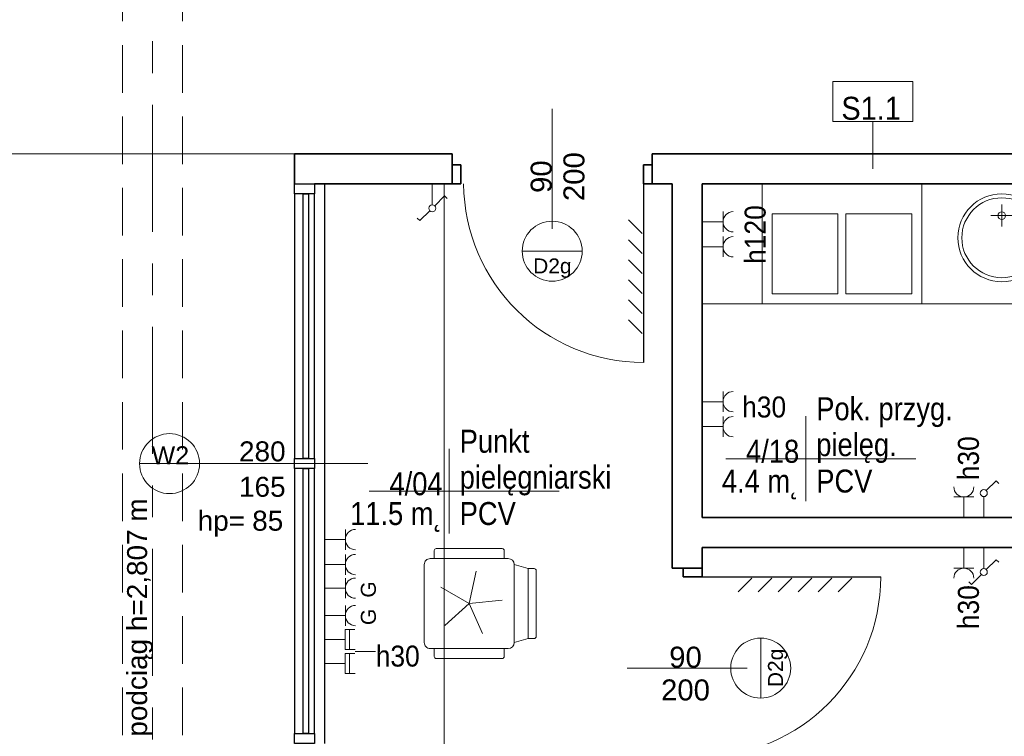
# Model space of a CAD drawing. Header units: centimetres. Extents: x 101 to 4622, y -1383 to 1498.
# Tile 48 of 68: x 2931 to 3423, y 31 to 390. Entities that reach past the tile are written whole.
import ezdxf

# ---------------------------------------------------------------- set-up
doc = ezdxf.new("R2010")
doc.units = ezdxf.units.CM
for name, pattern in [('Dash', [30, 15, -15]), ('Oś', [111.125, 63.5, -15.875, 15.875, -15.875]), ('Ukryte', [35.719, 23.8125, -11.9065])]:
    doc.linetypes.add(name, pattern=pattern)
for name, color, linetype, lineweight in [('A-ANNO-NOTE', 131, 'Continuous', 18), ('A-AREA', 32, 'Continuous', 18), ('A-AREA-IDEN', 2, 'Continuous', 18), ('A-DETL', 90, 'Continuous', 9), ('A-DETL-GENF', 92, 'Continuous', 18), ('A-DETL-HDLN', 90, 'Ukryte', 18), ('A-DETL-MEDM', 33, 'Continuous', 35), ('A-DOOR', 31, 'Continuous', 25), ('A-DOOR-IDEN', 31, 'Continuous', 18), ('A-GLAZ', 151, 'Continuous', 25), ('A-GLAZ-IDEN', 152, 'Continuous', 18), ('A-WALL', 113, 'Continuous', 25), ('A-WALL-IDEN', 211, 'Continuous', 18), ('E-ELE-QPM-IDEN', 2, 'Continuous', 18), ('E-ELEC-EQPM', 71, 'Continuous', 18), ('G-ANNO-TEXT', 231, 'Continuous', 18), ('I-FURN', 30, 'Continuous', 18), ('P-SANR-FIXT', 6, 'Continuous', 18), ('S-GRID', 1, 'Continuous', 18)]:
    doc.layers.add(name, color=color, linetype=linetype, lineweight=lineweight)
doc.styles.add('Arial_1', font='arial.ttf', dxfattribs={"height": 7.5})
doc.styles.add('Arial_10', font='arial.ttf', dxfattribs={"height": 0.2})
doc.styles.add('Arial_11', font='arial.ttf', dxfattribs={"height": 9})
doc.styles.add('Arial_13', font='arial.ttf', dxfattribs={"width": 0.9, "height": 10.5})
doc.styles.add('Arial_4', font='arial.ttf', dxfattribs={"width": 0.85, "height": 11.5})
doc.styles.add('Arial_5', font='arial.ttf', dxfattribs={"height": 10})
doc.styles.add('Arial_6', font='arial.ttf', dxfattribs={"width": 0.9, "height": 11.5})
doc.styles.add('Arial_7', font='arial.ttf', dxfattribs={"height": 10.5})

# ---------------------------------------------------------------- blocks, each defined once
blk = doc.blocks.new('DRZWI 1S - Drzwi 90 glass-1364000-4_piętro II PT - projektowany - PPOŻ B')
at = {"layer": 'A-DETL-GENF'}
for p, q in [((-50, 2), (-45.7, 2)), ((-50, -7.5), (-50, 2)), ((-45.7, 2), (-45.7, -7.5)), ((45.7, 2), (50, 2)), ((45.7, -7.5), (45.7, 2)), ((50, 2), (50, -7.5)), ((-45.7, -7.5), (-50, -7.5)), ((50, -7.5), (45.7, -7.5))]:
    blk.add_line(p, q, dxfattribs=at)
at = {"layer": 'A-DETL-MEDM'}
for p, q in [((-50, -7.5), (-50, 2)), ((-50, 2), (-45.7, 2)), ((-45.7, 2), (-45.7, -7.5)), ((45.7, 2), (45.7, -7.5)), ((50, 2), (45.7, 2)), ((50, -7.5), (50, 2)), ((-45.7, -7.5), (-50, -7.5)), ((45.7, -7.5), (50, -7.5))]:
    blk.add_line(p, q, dxfattribs=at)
at = {"layer": 'A-DOOR', "lineweight": 18}
blk.add_line((0, -30), (0, 30), dxfattribs=at)
at = {"layer": 'A-DOOR'}
for p, q in [((45.7, -7.5), (45.7, -96.89)), ((38.16, -25.53), (45, -32.37)), ((38.16, -35.53), (45, -42.37)), ((38.16, -45.53), (45, -52.37)), ((38.16, -55.53), (45, -62.37)), ((38.16, -65.53), (45, -72.37)), ((38.16, -75.53), (45, -82.37))]:
    blk.add_line(p, q, dxfattribs=at)
at = {"layer": 'A-DOOR', "lineweight": 18}
blk.add_arc((45.7, -6.89), 90, 180.3907, 270, dxfattribs=at)
blk = doc.blocks.new('umywalka okrągła d _44cm stal nierdzewna - Type 1-1334137-4_piętro II PT - projektowany - PPOŻ B')
at = {"layer": 'P-SANR-FIXT'}
for p, q in [((12.5, 17.93), (12.5, 28.93)), ((7, 23.43), (18, 23.43))]:
    blk.add_line(p, q, dxfattribs=at)
for centre, radius in [((12.5, 34.5), 22), ((12.5, 34.5), 20), ((12.5, 23.43), 1.9)]:
    blk.add_circle(centre, radius, dxfattribs=at)
blk = doc.blocks.new('Blat - Blat-1391748-4_piętro II PT - projektowany - PPOŻ B')
at = {"layer": 'I-FURN'}
blk.add_line((265, -60), (0, -60), dxfattribs=at)
blk = doc.blocks.new('zlewozmywak dwukomorowy - Type 1-1334138-4_piętro II PT - projektowany - PPOŻ B')
at = {"layer": 'P-SANR-FIXT'}
for p, q in [((52.5, 67.5), (-27.5, 67.5)), ((-27.5, 67.5), (-27.5, 7.5)), ((52.5, 7.5), (52.5, 67.5)), ((10.5, 62.5), (-22.5, 62.5)), ((-22.5, 62.5), (-22.5, 22.5)), ((10.5, 22.5), (10.5, 62.5)), ((47.5, 62.5), (14.5, 62.5)), ((14.5, 62.5), (14.5, 22.5)), ((47.5, 22.5), (47.5, 62.5)), ((-22.5, 22.5), (10.5, 22.5)), ((14.5, 22.5), (47.5, 22.5))]:
    blk.add_line(p, q, dxfattribs=at)
blk = doc.blocks.new('Blat - Blat-1247100-4_piętro II PT - projektowany - PPOŻ B')
at = {"layer": 'I-FURN'}
blk.add_line((590, 60), (0, 60), dxfattribs=at)
blk = doc.blocks.new('Aluminum_Exterior_Window_-_Double - 280 x 165 cm-1494231-4_piętro II PT - projektowany - PPOŻ B')
at = {"layer": 'A-GLAZ'}
for p, q in [((-137.16, -0.16), (-132.16, -0.16)), ((-137.16, -10.16), (-137.16, -0.16)), ((-132.16, -0.16), (-132.16, -10.16)), ((0.34, -0.16), (-132.16, -0.16)), ((-132.16, -3.17), (0.34, -3.17)), ((-132.16, -5.71), (-132.16, -3.17)), ((0.34, -0.16), (5.34, -0.16)), ((0.34, -10.16), (0.34, -0.16)), ((0.34, -3.17), (0.34, -5.71)), ((5.34, -0.16), (5.34, -10.16)), ((137.84, -0.16), (5.34, -0.16)), ((5.34, -3.17), (137.84, -3.17)), ((5.34, -5.71), (5.34, -3.17)), ((137.84, -0.16), (142.84, -0.16)), ((137.84, -10.16), (137.84, -0.16)), ((137.84, -3.17), (137.84, -5.71)), ((142.84, -0.16), (142.84, -10.16)), ((0.34, -5.71), (-132.16, -5.71)), ((137.84, -5.71), (5.34, -5.71)), ((-132.16, -10.16), (-137.16, -10.16)), ((-132.16, -10.16), (0.34, -10.16)), ((5.34, -10.16), (0.34, -10.16)), ((5.34, -10.16), (137.84, -10.16)), ((142.84, -10.16), (137.84, -10.16))]:
    blk.add_line(p, q, dxfattribs=at)
blk = doc.blocks.new('krzesło obrotowe - krzesło obrotowe-817701-4_piętro II PT - projektowany - PPOŻ B')
at = {"layer": 'I-FURN'}
for p, q in [((-17.5, 22.5), (-17.5, 26.5)), ((16.5, 27.5), (-16.5, 27.5)), ((17.5, 22.5), (17.5, 26.5)), ((19.5, 22.5), (-19.5, 22.5)), ((-33.5, 16.5), (-33.5, -16.5)), ((-32.5, 17.5), (-29.5, 17.5)), ((-29.5, 17.5), (-22.5, 19.5)), ((-29.5, 17.5), (-29.5, -17.5)), ((-22.5, 19.5), (-22.5, -19.5)), ((-6.71, 15.07), (0, 0)), ((22.5, -19.5), (22.5, 19.5)), ((0, 0), (12.26, 11.04)), ((0, 0), (-16.41, -1.72)), ((-3.43, -16.14), (0, 0)), ((0, 0), (14.29, -8.25)), ((-29.5, -17.5), (-32.5, -17.5)), ((-22.5, -19.5), (-29.5, -17.5)), ((-19.5, -22.5), (19.5, -22.5)), ((-17.5, -22.5), (-17.5, -26.5)), ((17.5, -22.5), (17.5, -26.5)), ((-16.5, -27.5), (16.5, -27.5))]:
    blk.add_line(p, q, dxfattribs=at)
for centre, radius, start, end in [((-16.5, 26.5), 1, 90, 180), ((16.5, 26.5), 1, 0, 90), ((-19.5, 19.5), 3, 90, 180), ((19.5, 19.5), 3, 360, 90), ((-32.5, 16.5), 1, 90, 180), ((-32.5, -16.5), 1, 180, 270), ((-19.5, -19.5), 3, 180, 270), ((19.5, -19.5), 3, 270, 0), ((-16.5, -26.5), 1, 180, 270), ((16.5, -26.5), 1, 270, 0)]:
    blk.add_arc(centre, radius, start, end, dxfattribs=at)
blk = doc.blocks.new('Przełącznik schodowy - Type 1-1452447-4_piętro II PT - projektowany - PPOŻ B')
at = {"layer": 'E-ELEC-EQPM'}
for p, q in [((13.74, 20.98), (18.68, 25.93)), ((18.68, 25.93), (19.99, 24.62)), ((6.32, 13.57), (5.01, 14.88)), ((11.26, 18.51), (6.32, 13.57)), ((12.5, 18), (12.5, 7.5))]:
    blk.add_line(p, q, dxfattribs=at)
blk.add_circle((12.5, 19.75), 1.75, dxfattribs=at)
blk = doc.blocks.new('Przełącznik jednobiegunowy - Type 1-1452195-4_piętro II PT - projektowany - PPOŻ B')
at = {"layer": 'E-ELEC-EQPM'}
for p, q in [((13.74, 20.98), (18.68, 25.93)), ((18.68, 25.93), (19.99, 24.62)), ((12.5, 18), (12.5, 7.5))]:
    blk.add_line(p, q, dxfattribs=at)
blk.add_circle((12.5, 19.75), 1.75, dxfattribs=at)
blk = doc.blocks.new('gniazdo  IT wielokrotne - 30-1473242-4_piętro II PT - projektowany - PPOŻ B')
at = {"layer": 'E-ELEC-EQPM'}
for p, q in [((7.5, 22.71), (7.5, 17.83)), ((7.5, 20.03), (17.5, 20.03)), ((17.5, 17.83), (17.5, 22.88)), ((19.5, 22.71), (19.5, 17.83)), ((19.5, 20.03), (29.5, 20.03)), ((29.5, 17.83), (29.5, 22.88)), ((7.5, 17.83), (17.5, 17.83)), ((12.5, 17.83), (12.5, 7.5)), ((19.5, 17.83), (29.5, 17.83)), ((24.5, 17.83), (24.5, 7.5))]:
    blk.add_line(p, q, dxfattribs=at)
blk = doc.blocks.new('gniazdo elektryczne wielokrotne_gwarantowane - E1_30-1473304-4_piętro II PT - projektowany - PPOŻ B')
at = {"layer": 'E-ELEC-EQPM'}
for p, q in [((17.58, 18), (7.42, 18)), ((12.5, 18), (12.5, 7.5)), ((31.3, 18), (21.13, 18)), ((26.22, 18), (26.22, 7.5))]:
    blk.add_line(p, q, dxfattribs=at)
for centre in [(12.5, 23.08), (26.22, 23.08)]:
    blk.add_arc(centre, 5.08, 180, 0, dxfattribs=at)
blk = doc.blocks.new('gniazdo elektryczne wielokrotne - 30-1473356-4_piętro II PT - projektowany - PPOŻ B')
at = {"layer": 'E-ELEC-EQPM'}
for p, q in [((17.58, 18), (7.42, 18)), ((12.5, 18), (12.5, 7.5)), ((30.08, 18), (19.92, 18)), ((25, 18), (25, 7.5))]:
    blk.add_line(p, q, dxfattribs=at)
for centre in [(12.5, 23.08), (25, 23.08)]:
    blk.add_arc(centre, 5.08, 180, 0, dxfattribs=at)
blk = doc.blocks.new('gniazdo elektryczne pojedyncze - 30-1473552-4_piętro II PT - projektowany - PPOŻ B')
at = {"layer": 'E-ELEC-EQPM'}
for p, q in [((17.5, 17.83), (7.5, 17.83)), ((12.5, 17.83), (12.5, 7.5))]:
    blk.add_line(p, q, dxfattribs=at)
blk.add_arc((12.5, 22.83), 5, 180, 0, dxfattribs=at)
blk = doc.blocks.new('gniazdo elektryczne wielokrotne - 120-1473784-4_piętro II PT - projektowany - PPOŻ B')
at = {"layer": 'E-ELEC-EQPM'}
for p, q in [((17.58, 18), (7.42, 18)), ((12.5, 18), (12.5, 7.5)), ((30.08, 18), (19.92, 18)), ((25, 18), (25, 7.5))]:
    blk.add_line(p, q, dxfattribs=at)
for centre in [(12.5, 23.08), (25, 23.08)]:
    blk.add_arc(centre, 5.08, 180, 0, dxfattribs=at)
blk = doc.blocks.new('METKA_POMIESZCZENIA1 - Rozbudowana - bez ramki-1409110-4_piętro II PT - projektowany - PPOŻ B')
at = {"layer": 'A-AREA-IDEN'}
for p, q in [((0, 0.425), (0, 0)), ((-0.8, 0), (1.1, 0)), ((0, 0), (0, -0.425))]:
    blk.add_line(p, q, dxfattribs=at)
blk = doc.blocks.new('ET sciana_AT7 - 10mm-838066-4_piętro II PT - projektowany - PPOŻ B')
at = {"layer": 'A-WALL-IDEN'}
for p, q in [((-0.4, 0.196875), (0.4, 0.196875)), ((-0.4, -0.203125), (-0.4, 0.196875)), ((0.4, 0.196875), (0.4, -0.203125)), ((-0.4, -0.203125), (0.4, -0.203125))]:
    blk.add_line(p, q, dxfattribs=at)
blk = doc.blocks.new('etykieta drzwi wymiar i kategoria - etykieta drzwi 1S dół - krótka-1350612-4_piętro II PT - projektowany - PPOŻ B')
at = {"layer": 'A-DOOR-IDEN'}
for p, q in [((0, 0), (0, -0.8984)), ((-0.3, -1.1984), (0.3, -1.1984))]:
    blk.add_line(p, q, dxfattribs=at)
blk.add_circle((0, -1.1984), 0.3, dxfattribs=at)
blk = doc.blocks.new('Okno_LD_typ 100 - --862013-4_piętro II PT - projektowany - PPOŻ B')
at = {"layer": 'A-GLAZ-IDEN'}
blk.add_line((0, 1.8925), (0, -0.3919), dxfattribs=at)
blk.add_circle((0, -0.0919), 0.3, dxfattribs=at)
at = {"layer": 'A-GLAZ-IDEN', "insert": (0.4711, 0.6634), "char_height": 0.2, "width": 0.48783, "attachment_point": 3, "rotation": 90, "line_spacing_factor": 0.936439, "style": 'Arial_10', "bg_fill": 3, "box_fill_scale": 1.25, "bg_fill_color": 256, "bg_fill_true_color": 13158600, "bg_fill_transparency": 0}
blk.add_mtext('\\pxqr,t6.35,12.7,19.05,25.4,31.75,38.1,44.45,50.8,57.15,63.5,69.85,76.2,82.55,88.9,95.25,101.6,107.95,114.3,120.65,127,133.35,139.7,146.05,152.4,158.75,165.1,171.45,177.8,184.15,190.5,196.85,203.2;{hp= }', dxfattribs=at)

msp = doc.modelspace()

# ---------------------------------------------------------------- linework, layer by layer
at = {"layer": 'A-AREA'}
msp.add_line((2768.04, 322.62), (3068.04, 322.62), dxfattribs=at)
at = {"layer": 'A-DETL-HDLN'}
for p, q in [((2982.04, 555.62), (2982.04, -530.38)), ((3012.04, 555.62), (3012.04, -530.38))]:
    msp.add_line(p, q, dxfattribs=at)
at = {"layer": 'A-WALL', "color": 7, "lineweight": 35}
for p, q in [((3068.04, 322.62), (3068.04, 307.62)), ((3147.04, 322.62), (3068.04, 322.62)), ((3147.04, 317.12), (3147.04, 322.62)), ((3751.34, 322.62), (3247.04, 322.62)), ((3247.04, 322.62), (3247.04, 317.12)), ((3078.04, 307.62), (3147.04, 307.62)), ((3247.04, 307.62), (3257.04, 307.62)), ((3257.04, 307.62), (3257.04, 115.32)), ((3272.04, 307.62), (3724.04, 307.62)), ((3272.04, 140.62), (3272.04, 307.62)), ((3427.04, 140.62), (3272.04, 140.62)), ((3272.04, 115.32), (3272.04, 125.62)), ((3272.04, 125.62), (3427.04, 125.62)), ((3257.04, 115.32), (3262.54, 115.32))]:
    msp.add_line(p, q, dxfattribs=at)
at = {"layer": 'A-WALL'}
msp.add_line((3083.04, 307.62), (3083.04, 27.62), dxfattribs=at)
at = {"layer": 'A-WALL-IDEN'}
msp.add_line((3357.52, 315.12), (3357.52, 338.76), dxfattribs=at)
at = {"layer": 'E-ELE-QPM-IDEN'}
msp.add_line((3098.42, 73.62), (3108.59, 73.62), dxfattribs=at)
at = {"layer": 'S-GRID', "linetype": 'Oś'}
msp.add_line((2997.04, -1383.2), (2997.04, 1438.12), dxfattribs=at)

# ---------------------------------------------------------------- block references
at = {"layer": 'A-AREA-IDEN', "xscale": 49.99999999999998, "yscale": 49.99999999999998, "zscale": 49.99999999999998}
for p in [(3323.98, 170.08), (3145.54, 153.84)]:
    msp.add_blockref('METKA_POMIESZCZENIA1 - Rozbudowana - bez ramki-1409110-4_piętro II PT - projektowany - PPOŻ B', p, dxfattribs=at)
at = {"layer": 'A-DOOR'}
msp.add_blockref('DRZWI 1S - Drzwi 90 glass-1364000-4_piętro II PT - projektowany - PPOŻ B', (3197.04, 315.12), dxfattribs=at)
at = {"layer": 'A-DOOR', "rotation": 89.99999999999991}
msp.add_blockref('DRZWI 1S - Drzwi 90 glass-1364000-4_piętro II PT - projektowany - PPOŻ B', (3264.54, 65.32), dxfattribs=at)
at = {"layer": 'A-DOOR-IDEN', "xscale": 49.99999999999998, "yscale": 49.99999999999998, "zscale": 49.99999999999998}
msp.add_blockref('etykieta drzwi wymiar i kategoria - etykieta drzwi 1S dół - krótka-1350612-4_piętro II PT - projektowany - PPOŻ B', (3197.04, 333.84), dxfattribs=at)
at = {"layer": 'A-DOOR-IDEN', "xscale": 49.99999999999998, "yscale": 49.99999999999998, "zscale": 49.99999999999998, "rotation": 90.00000000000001}
msp.add_blockref('etykieta drzwi wymiar i kategoria - etykieta drzwi 1S dół - krótka-1350612-4_piętro II PT - projektowany - PPOŻ B', (3241.46, 65.32), dxfattribs=at)
at = {"layer": 'A-GLAZ', "rotation": 269.9999999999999}
msp.add_blockref('Aluminum_Exterior_Window_-_Double - 280 x 165 cm-1494231-4_piętro II PT - projektowany - PPOŻ B', (3078.2, 170.46), dxfattribs=at)
at = {"layer": 'A-WALL-IDEN', "xscale": 49.99999999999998, "yscale": 49.99999999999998, "zscale": 49.99999999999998}
msp.add_blockref('ET sciana_AT7 - 10mm-838066-4_piętro II PT - projektowany - PPOŻ B', (3357.52, 348.91), dxfattribs=at)
at = {"layer": 'E-ELEC-EQPM'}
for name, p, rotation in [('Przełącznik schodowy - Type 1-1452447-4_piętro II PT - projektowany - PPOŻ B', (3149.54, 315.12), 180), ('gniazdo elektryczne wielokrotne - 120-1473784-4_piętro II PT - projektowany - PPOŻ B', (3264.54, 301.12), 269.9999999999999), ('gniazdo elektryczne wielokrotne - 30-1473356-4_piętro II PT - projektowany - PPOŻ B', (3264.54, 211.12), 269.9999999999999), ('gniazdo elektryczne wielokrotne - 30-1473356-4_piętro II PT - projektowany - PPOŻ B', (3075.54, 142.12), 269.9999999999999), ('gniazdo elektryczne pojedyncze - 30-1473552-4_piętro II PT - projektowany - PPOŻ B', (3415.54, 133.12), 180), ('Przełącznik schodowy - Type 1-1452447-4_piętro II PT - projektowany - PPOŻ B', (3425.54, 133.12), 180), ('gniazdo elektryczne wielokrotne_gwarantowane - E1_30-1473304-4_piętro II PT - projektowany - PPOŻ B', (3075.54, 117.82), 269.9999999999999), ('gniazdo  IT wielokrotne - 30-1473242-4_piętro II PT - projektowany - PPOŻ B', (3075.54, 92.12), 269.9999999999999)]:
    msp.add_blockref(name, p, dxfattribs=dict(at, rotation=rotation))
for name, p in [('Przełącznik jednobiegunowy - Type 1-1452195-4_piętro II PT - projektowany - PPOŻ B', (3400.54, 133.12)), ('gniazdo elektryczne pojedyncze - 30-1473552-4_piętro II PT - projektowany - PPOŻ B', (3390.54, 133.12))]:
    msp.add_blockref(name, p, dxfattribs=at)
at = {"layer": 'I-FURN'}
for name, p, rotation in [('Blat - Blat-1247100-4_piętro II PT - projektowany - PPOŻ B', (3083.04, 307.62), 269.9999999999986), ('krzesło obrotowe - krzesło obrotowe-817701-4_piętro II PT - projektowany - PPOŻ B', (3155.54, 97.62), 180)]:
    msp.add_blockref(name, p, dxfattribs=dict(at, rotation=rotation))
msp.add_blockref('Blat - Blat-1391748-4_piętro II PT - projektowany - PPOŻ B', (3272.04, 307.62), dxfattribs=at)
at = {"layer": 'P-SANR-FIXT', "rotation": 180}
for name, p in [('zlewozmywak dwukomorowy - Type 1-1334138-4_piętro II PT - projektowany - PPOŻ B', (3354.54, 315.12)), ('umywalka okrągła d _44cm stal nierdzewna - Type 1-1334137-4_piętro II PT - projektowany - PPOŻ B', (3434.54, 315.12))]:
    msp.add_blockref(name, p, dxfattribs=at)

# ---------------------------------------------------------------- texts
at = {"layer": 'A-AREA-IDEN', "char_height": 11.5, "line_spacing_factor": 0.936439, "style": 'Arial_4'}
for s, insert, width, attachment_point in [('\\pt42.49997,84.99995,127.50004,170.00002,212.49999,254.99996,297.50005,340.00003,382.5,424.99998,467.49995,510.00004,552.50002,594.99999,637.49997,679.99994,722.50003,765.00001,807.49998,849.99996,892.50005,935.00002,977.5,1019.99998,1062.49995,1105.00004,1147.50002,1189.99999,1232.49997,1275.00006,1317.50003,1360.00001;Pok. przyg.\\Ppielęg.', (3329.2, 167.89), 67.49, 7), ('\\pt42.49997,84.99995,127.50004,170.00002,212.49999,254.99996,297.50005,340.00003,382.5,424.99998,467.49995,510.00004,552.50002,594.99999,637.49997,679.99994,722.50003,765.00001,807.49998,849.99996,892.50005,935.00002,977.5,1019.99998,1062.49995,1105.00004,1147.50002,1189.99999,1232.49997,1275.00006,1317.50003,1360.00001;Punkt\\Ppielęgniarski', (3150.76, 151.64), 75.055, 7), ('\\pxqr,t3.69565,7.3913,11.08696,14.78261,18.47826,22.17391,25.86957,29.56522,33.26087,36.95652,40.65217,44.34783,48.04348,51.73913,55.43478,59.13043,62.82609,66.52174,70.21739,73.91304,77.6087,81.30435,85,88.69565,92.3913,96.08696,99.78261,103.47826,107.17391,110.86957,114.56522,118.26087;{4/18}', (3320.65, 167.89), 26.435, 9), ('\\pxqr,t3.69565,7.3913,11.08696,14.78261,18.47826,22.17391,25.86957,29.56522,33.26087,36.95652,40.65217,44.34783,48.04348,51.73913,55.43478,59.13043,62.82609,66.52174,70.21739,73.91304,77.6087,81.30435,85,88.69565,92.3913,96.08696,99.78261,103.47826,107.17391,110.86957,114.56522,118.26087;{4/04}', (3142.21, 151.64), 26.435, 9), ('\\pt42.49997,84.99995,127.50004,170.00002,212.49999,254.99996,297.50005,340.00003,382.5,424.99998,467.49995,510.00004,552.50002,594.99999,637.49997,679.99994,722.50003,765.00001,807.49998,849.99996,892.50005,935.00002,977.5,1019.99998,1062.49995,1105.00004,1147.50002,1189.99999,1232.49997,1275.00006,1317.50003,1360.00001;4.4 m˛', (3320.65, 164.66), 38.25, 3), ('\\pxt3.69565,7.3913,11.08696,14.78261,18.47826,22.17391,25.86957,29.56522,33.26087,36.95652,40.65217,44.34783,48.04348,51.73913,55.43478,59.13043,62.82609,66.52174,70.21739,73.91304,77.6087,81.30435,85,88.69565,92.3913,96.08696,99.78261,103.47826,107.17391,110.86957,114.56522,118.26087;{PCV}', (3329.2, 164.66), 28.135, 1), ('\\pt42.49997,84.99995,127.50004,170.00002,212.49999,254.99996,297.50005,340.00003,382.5,424.99998,467.49995,510.00004,552.50002,594.99999,637.49997,679.99994,722.50003,765.00001,807.49998,849.99996,892.50005,935.00002,977.5,1019.99998,1062.49995,1105.00004,1147.50002,1189.99999,1232.49997,1275.00006,1317.50003,1360.00001;11.5 m˛', (3142.21, 148.41), 45.815, 3), ('\\pxt3.69565,7.3913,11.08696,14.78261,18.47826,22.17391,25.86957,29.56522,33.26087,36.95652,40.65217,44.34783,48.04348,51.73913,55.43478,59.13043,62.82609,66.52174,70.21739,73.91304,77.6087,81.30435,85,88.69565,92.3913,96.08696,99.78261,103.47826,107.17391,110.86957,114.56522,118.26087;{PCV}', (3150.76, 148.41), 28.135, 1)]:
    msp.add_mtext(s, dxfattribs=dict(at, insert=insert, width=width, attachment_point=attachment_point))
at = {"layer": 'A-DOOR-IDEN', "attachment_point": 5, "rotation": 90, "line_spacing_factor": 0.936439}
for s, insert, char_height, width, style in [('\\pxqc,t6.04762,12.09524,18.14286,24.19048,30.2381,36.28571,42.33333,48.38095,54.42857,60.47619,66.52381,72.57143,78.61905,84.66667,90.71429,96.7619,102.80952,108.85714,114.90476,120.95238,127,133.04762,139.09524,145.14286,151.19048,157.2381,163.28571,169.33333,175.38095,181.42857,187.47619,193.52381;{90\\P200}', (3199.8, 311.21), 10.5, 25.15, 'Arial_7'), ('\\pxqc,t8.46667,16.93333,25.4,33.86667,42.33333,50.8,59.26667,67.73333,76.2,84.66667,93.13333,101.6,110.06667,118.53333,127,135.46667,143.93333,152.4,160.86667,169.33333,177.8,186.26667,194.73333,203.2,211.66667,220.13333,228.6,237.06667,245.53333,254,262.46667,270.93333;{D2g}', (3309.91, 65.41), 7.5, 19.5, 'Arial_1')]:
    msp.add_mtext(s, dxfattribs=dict(at, insert=insert, char_height=char_height, width=width, style=style))
at = {"layer": 'A-DOOR-IDEN', "attachment_point": 5, "line_spacing_factor": 0.936439}
for s, insert, char_height, width, style in [('\\pxqc,t8.46667,16.93333,25.4,33.86667,42.33333,50.8,59.26667,67.73333,76.2,84.66667,93.13333,101.6,110.06667,118.53333,127,135.46667,143.93333,152.4,160.86667,169.33333,177.8,186.26667,194.73333,203.2,211.66667,220.13333,228.6,237.06667,245.53333,254,262.46667,270.93333;{D2g}', (3197.13, 265.4), 7.5, 19.5, 'Arial_1'), ('\\pxqc,t6.04762,12.09524,18.14286,24.19048,30.2381,36.28571,42.33333,48.38095,54.42857,60.47619,66.52381,72.57143,78.61905,84.66667,90.71429,96.7619,102.80952,108.85714,114.90476,120.95238,127,133.04762,139.09524,145.14286,151.19048,157.2381,163.28571,169.33333,175.38095,181.42857,187.47619,193.52381;{90\\P200}', (3263.75, 62.52), 10.5, 25.15, 'Arial_7')]:
    msp.add_mtext(s, dxfattribs=dict(at, insert=insert, char_height=char_height, width=width, style=style))
at = {"layer": 'A-WALL-IDEN', "insert": (3356.62, 345.33), "char_height": 11.5, "width": 29.79, "attachment_point": 5, "line_spacing_factor": 0.936439, "style": 'Arial_6'}
msp.add_mtext('\\pxqc,t4.96957,9.93913,14.9087,19.87826,24.84783,29.81739,34.78696,39.75652,44.72609,49.69565,54.66522,59.63478,64.60435,69.57391,74.54348,79.51304,84.48261,89.45217,94.42174,99.3913,104.36087,109.33043,114.3,119.26957,124.23913,129.2087,134.17826,139.14783,144.11739,149.08696,154.05652,159.02609;{S1.1}', dxfattribs=at)
at = {"layer": 'E-ELE-QPM-IDEN', "char_height": 10.5, "attachment_point": 5, "rotation": 90, "line_spacing_factor": 0.936439, "style": 'Arial_13'}
for s, insert, width in [('\\pxqc,t5.35714,10.71429,16.07143,21.42857,26.78571,32.14286,37.5,42.85714,48.21429,53.57143,58.92857,64.28571,69.64286,75,80.35714,85.71429,91.07143,96.42857,101.78571,107.14286,112.5,117.85714,123.21429,128.57143,133.92857,139.28571,144.64286,150,155.35714,160.71429,166.07143,171.42857;{h120}', (3298.68, 282.24), 30.06), ('\\pxqc,t5.35714,10.71429,16.07143,21.42857,26.78571,32.14286,37.5,42.85714,48.21429,53.57143,58.92857,64.28571,69.64286,75,80.35714,85.71429,91.07143,96.42857,101.78571,107.14286,112.5,117.85714,123.21429,128.57143,133.92857,139.28571,144.64286,150,155.35714,160.71429,166.07143,171.42857;{h30}', (3405.41, 170.3), 22.635), ('\\pxqc,t5.35714,10.71429,16.07143,21.42857,26.78571,32.14286,37.5,42.85714,48.21429,53.57143,58.92857,64.28571,69.64286,75,80.35714,85.71429,91.07143,96.42857,101.78571,107.14286,112.5,117.85714,123.21429,128.57143,133.92857,139.28571,144.64286,150,155.35714,160.71429,166.07143,171.42857;{h30}', (3405.41, 95.83), 22.635)]:
    msp.add_mtext(s, dxfattribs=dict(at, insert=insert, width=width))
at = {"layer": 'E-ELE-QPM-IDEN', "char_height": 10.5, "width": 22.635, "attachment_point": 5, "line_spacing_factor": 0.936439, "style": 'Arial_13'}
for insert in [(3303.1, 195.89), (3119.75, 71.26)]:
    msp.add_mtext('\\pxqc,t5.35714,10.71429,16.07143,21.42857,26.78571,32.14286,37.5,42.85714,48.21429,53.57143,58.92857,64.28571,69.64286,75,80.35714,85.71429,91.07143,96.42857,101.78571,107.14286,112.5,117.85714,123.21429,128.57143,133.92857,139.28571,144.64286,150,155.35714,160.71429,166.07143,171.42857;{h30}', dxfattribs=dict(at, insert=insert))
at = {"layer": 'G-ANNO-TEXT', "color": 7, "insert": (2984.32, 31.02), "char_height": 10, "width": 166.05, "attachment_point": 1, "rotation": 90, "line_spacing_factor": 0.936439, "style": 'Arial_5'}
msp.add_mtext('\\pt63.5,127,190.5,254,317.5,381,444.5,508,571.5,635,698.5,762,825.5,889,952.5,1016,1079.5,1143,1206.5,1270,1333.5,1397,1460.5,1524,1587.5,1651,1714.5,1778,1841.5,1905,1968.5,2032;podciąg h=2,807 m', dxfattribs=at)

# ---------------------------------------------------------------- next in the draw order: texts
at = {"layer": 'A-ANNO-NOTE', "insert": (3101.31, 100.57), "char_height": 7.5, "width": 8.686, "attachment_point": 1, "rotation": 90, "line_spacing_factor": 0.936439, "style": 'Arial_1', "bg_fill": 3, "box_fill_scale": 1.25, "bg_fill_color": 256, "bg_fill_true_color": 13158600, "bg_fill_transparency": 0}
msp.add_mtext('\\pxt8.46667,16.93333,25.4,33.86667,42.33333,50.8,59.26667,67.73333,76.2,84.66667,93.13333,101.6,110.06667,118.53333,127,135.46667,143.93333,152.4,160.86667,169.33333,177.8,186.26667,194.73333,203.2,211.66667,220.13333,228.6,237.06667,245.53333,254,262.46667,270.93333;{G}', dxfattribs=at)

# ---------------------------------------------------------------- next in the draw order: texts
at = {"layer": 'A-ANNO-NOTE', "insert": (3101.31, 86.85), "char_height": 7.5, "width": 8.686, "attachment_point": 1, "rotation": 90, "line_spacing_factor": 0.936439, "style": 'Arial_1', "bg_fill": 3, "box_fill_scale": 1.25, "bg_fill_color": 256, "bg_fill_true_color": 13158600, "bg_fill_transparency": 0}
msp.add_mtext('\\pxt8.46667,16.93333,25.4,33.86667,42.33333,50.8,59.26667,67.73333,76.2,84.66667,93.13333,101.6,110.06667,118.53333,127,135.46667,143.93333,152.4,160.86667,169.33333,177.8,186.26667,194.73333,203.2,211.66667,220.13333,228.6,237.06667,245.53333,254,262.46667,270.93333;{G}', dxfattribs=at)

# ---------------------------------------------------------------- next in the draw order: linework, layer by layer
at = {"layer": 'A-DETL', "linetype": 'Dash', "lineweight": 35}
for points, knots in [([(3110.04, 559.12), (3110.04, 502.08), (3109.88, 453.35), (3098.39, 439.12), (3081.04, 439.12), (2935.77, 439.12), (2918.04, 424.78), (2918.04, 380.13), (2918.04, -54.38), (2918.04, -347.2), (2918.04, -391.67), (2895.83, -413.88), (2839.86, -413.88), (2648.62, -413.88)], [0, 0, 0, 0, 1.35675, 2.279339, 4.257674, 6.285447, 8.611779, 14.101329, 22.543857, 30.984352, 35.016506, 36.458314, 39.505398, 39.505398, 39.505398, 39.505398]), ([(3110.04, 559.12), (3110.04, 502.08), (3109.88, 453.35), (3098.39, 439.12), (3081.04, 439.12), (2935.77, 439.12), (2918.04, 424.78), (2918.04, 380.13), (2918.04, -54.38), (2918.04, -347.2), (2918.04, -391.67), (2944.93, -418.55), (3022.64, -413.88), (3270.35, -413.88)], [0, 0, 0, 0, 1.35675, 2.279339, 4.257674, 6.285447, 8.611779, 14.101329, 22.543857, 30.984352, 35.088778, 36.842278, 40.818441, 40.818441, 40.818441, 40.818441])]:
    msp.add_open_spline(points, degree=3, knots=knots, dxfattribs=at)

# ---------------------------------------------------------------- next in the draw order: block references
at = {"layer": 'A-GLAZ-IDEN', "xscale": 49.99999999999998, "yscale": 49.99999999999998, "zscale": 49.99999999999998, "rotation": 270}
msp.add_blockref('Okno_LD_typ 100 - --862013-4_piętro II PT - projektowany - PPOŻ B', (3010.17, 167.62), dxfattribs=at)

# ---------------------------------------------------------------- next in the draw order: texts
at = {"layer": 'A-GLAZ-IDEN', "line_spacing_factor": 0.936439}
for s, insert, char_height, width, attachment_point, style in [('\\pxqc,t6.35,12.7,19.05,25.4,31.75,38.1,44.45,50.8,57.15,63.5,69.85,76.2,82.55,88.9,95.25,101.6,107.95,114.3,120.65,127,133.35,139.7,146.05,152.4,158.75,165.1,171.45,177.8,184.15,190.5,196.85,203.2;{280}', (3051.99, 173.68), 10, 24.15, 5, 'Arial_5'), ('\\pxqc,t7.05556,14.11111,21.16667,28.22222,35.27778,42.33333,49.38889,56.44444,63.5,70.55556,77.61111,84.66667,91.72222,98.77778,105.83333,112.88889,119.94444,127,134.05556,141.11111,148.16667,155.22222,162.27778,169.33333,176.38889,183.44444,190.5,197.55556,204.61111,211.66667,218.72222,225.77778;{W2}', (3005.96, 171.82), 9, 19.85, 5, 'Arial_11'), ('\\pxqc,t6.35,12.7,19.05,25.4,31.75,38.1,44.45,50.8,57.15,63.5,69.85,76.2,82.55,88.9,95.25,101.6,107.95,114.3,120.65,127,133.35,139.7,146.05,152.4,158.75,165.1,171.45,177.8,184.15,190.5,196.85,203.2;{165}', (3051.99, 155.96), 10, 24.15, 5, 'Arial_5'), ('\\pxt6.35,12.7,19.05,25.4,31.75,38.1,44.45,50.8,57.15,63.5,69.85,76.2,82.55,88.9,95.25,101.6,107.95,114.3,120.65,127,133.35,139.7,146.05,152.4,158.75,165.1,171.45,177.8,184.15,190.5,196.85,203.2;{85}', (3046.93, 144.07), 10, 16.2, 1, 'Arial_5')]:
    msp.add_mtext(s, dxfattribs=dict(at, insert=insert, char_height=char_height, width=width, attachment_point=attachment_point, style=style))

doc.saveas('drawing.dxf')
